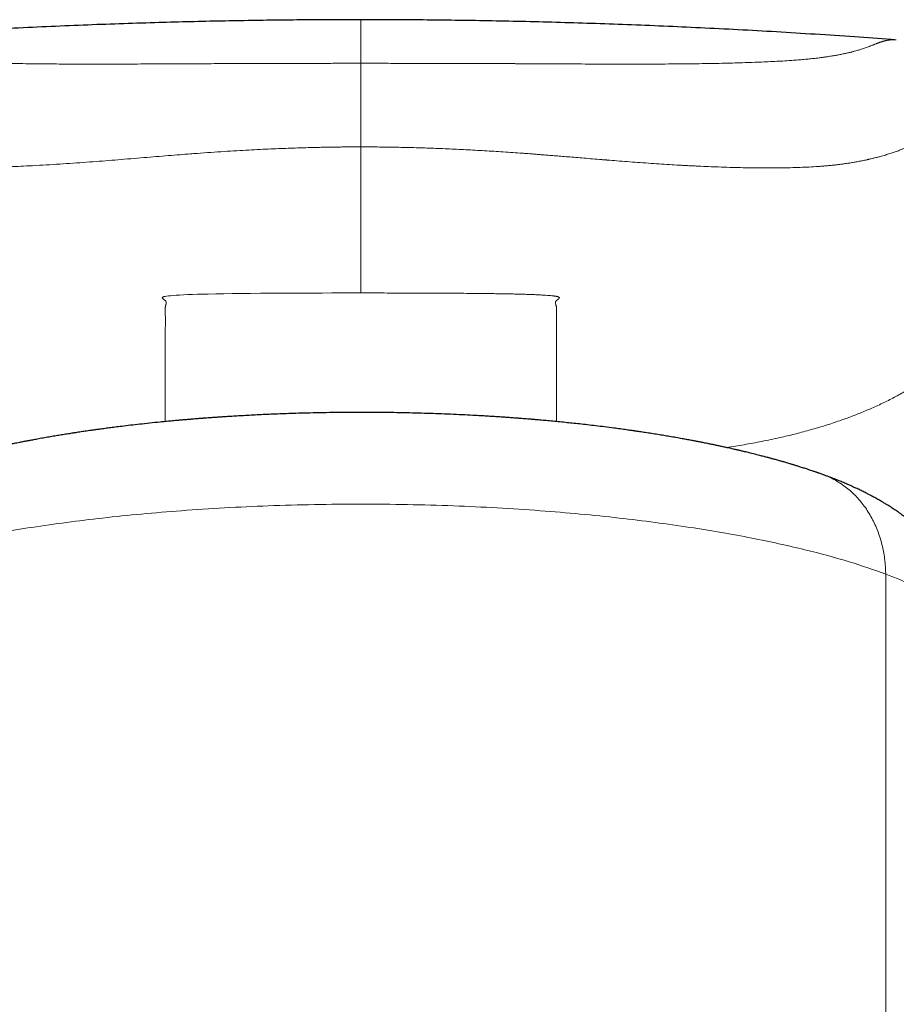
# Model space of a CAD drawing. Header units: millimetres. Extents: x 8 to 961, y 12 to 886.
# Tile 19 of 56: x 452 to 473, y 786 to 810. Entities that reach past the tile are written whole.
import ezdxf

# ---------------------------------------------------------------- set-up
doc = ezdxf.new("R2010")
doc.units = ezdxf.units.MM

msp = doc.modelspace()

# ---------------------------------------------------------------- linework, layer by layer
at = {"color": 252, "linetype": 'Continuous', "lineweight": 0}
msp.add_line((472.675, 778.191), (472.675, 796.634), dxfattribs=at)
at = {"color": 252, "linetype": 'Continuous', "lineweight": 0, "flags": 128}
msp.add_lwpolyline([(455.257, 800.321), (455.257, 800.329), (455.257, 800.405), (455.257, 800.482), (455.257, 800.562), (455.257, 800.642), (455.257, 800.718), (455.257, 800.794), (455.257, 800.872), (455.257, 800.95), (455.257, 801.029), (455.257, 801.109), (455.257, 801.121), (455.257, 801.133), (455.257, 801.145), (455.257, 801.157), (455.257, 801.17), (455.257, 801.18), (455.257, 801.188), (455.257, 801.231), (455.257, 801.307), (455.257, 801.439), (455.257, 801.664), (455.257, 801.878), (455.257, 802.079), (455.257, 802.267), (455.257, 802.44), (455.257, 802.492), (455.257, 802.543), (455.258, 802.592), (455.259, 802.64), (455.259, 802.686), (455.26, 802.729), (455.26, 802.77), (455.26, 802.81), (455.259, 802.85), (455.257, 802.89), (455.255, 802.926), (455.255, 802.938), (455.254, 802.951), (455.253, 802.963), (455.253, 802.975), (455.252, 802.989), (455.251, 803.001), (455.251, 803.013), (455.251, 803.024), (455.251, 803.038), (455.252, 803.05), (455.253, 803.061), (455.254, 803.073), (455.256, 803.086), (455.259, 803.098), (455.261, 803.111), (455.265, 803.124), (455.266, 803.13), (455.268, 803.136), (455.269, 803.142), (455.271, 803.147), (455.272, 803.153), (455.273, 803.158), (455.275, 803.165), (455.276, 803.171), (455.277, 803.177), (455.278, 803.183), (455.279, 803.187), (455.279, 803.191), (455.279, 803.192), (455.279, 803.193), (455.279, 803.193), (455.279, 803.194), (455.279, 803.195), (455.279, 803.196), (455.279, 803.196), (455.278, 803.209), (455.275, 803.22), (455.269, 803.231), (455.262, 803.242), (455.253, 803.252), (455.242, 803.262), (455.226, 803.275), (455.207, 803.287), (455.204, 803.29), (455.201, 803.293), (455.198, 803.296), (455.195, 803.298), (455.193, 803.301), (455.191, 803.304), (455.189, 803.306), (455.186, 803.316), (455.19, 803.325), (455.2, 803.333), (455.205, 803.335), (455.211, 803.338), (455.217, 803.34), (455.225, 803.343), (455.233, 803.345), (455.241, 803.347), (455.251, 803.349), (455.287, 803.356), (455.332, 803.362), (455.386, 803.367), (455.449, 803.373), (455.522, 803.378), (455.604, 803.383), (455.698, 803.388), (455.801, 803.393), (455.913, 803.397), (456.033, 803.401), (456.161, 803.404), (456.298, 803.407), (456.48, 803.411), (456.673, 803.415), (456.877, 803.418), (457.093, 803.42), (457.321, 803.422), (457.557, 803.424), (457.803, 803.426), (458.057, 803.428), (458.32, 803.429), (458.592, 803.43), (458.82, 803.431), (459.05, 803.431), (459.281, 803.432), (459.456, 803.432), (459.633, 803.432), (459.731, 803.432), (459.742, 803.432), (459.753, 803.432), (459.765, 803.432), (459.776, 803.432), (459.787, 803.432), (459.798, 803.432), (459.809, 803.432), (459.862, 803.432), (459.906, 803.432), (459.94, 803.432), (459.96, 803.432), (459.974, 803.432), (459.983, 803.432), (459.985, 803.432), (459.986, 803.432), (459.986, 803.432), (459.986, 803.432), (459.986, 803.432)], dxfattribs=at)
at = {"color": 7, "linetype": 'Continuous', "lineweight": 30}
for points, knots in [([(459.986, 810.042), (459.793, 810.042), (459.366, 810.042), (458.7, 810.038), (457.985, 810.031), (457.257, 810.02), (456.517, 810.007), (455.764, 809.99), (454.972, 809.968), (454.14, 809.942), (453.268, 809.91), (452.38, 809.872), (451.478, 809.83), (450.56, 809.782), (449.627, 809.728), (448.68, 809.668), (447.834, 809.611), (447.305, 809.571), (447.096, 809.556)], [0, 0, 0, 0, 0.0453, 0.100029, 0.155681, 0.212261, 0.269775, 0.328226, 0.387621, 0.454048, 0.521627, 0.59036, 0.660252, 0.731307, 0.803528, 0.876918, 0.951478, 1, 1, 1, 1]), ([(472.886, 809.555), (472.859, 809.557), (472.539, 809.582), (471.9, 809.627), (470.975, 809.689), (470.036, 809.747), (469.111, 809.798), (468.201, 809.844), (467.306, 809.885), (466.426, 809.92), (465.561, 809.951), (464.712, 809.976), (463.878, 809.998), (463.064, 810.014), (462.269, 810.027), (461.495, 810.036), (460.735, 810.041), (460.234, 810.042), (459.986, 810.042)], [0, 0, 0, 0, 0.006253, 0.07443, 0.148312, 0.221029, 0.292585, 0.362982, 0.432224, 0.500314, 0.567257, 0.633057, 0.697719, 0.76125, 0.82255, 0.88277, 0.941918, 1, 1, 1, 1]), ([(471.155, 799.04), (471.139, 799.045), (471.11, 799.056), (471.071, 799.07), (471.041, 799.08), (471.018, 799.088), (470.994, 799.096), (470.968, 799.105), (470.932, 799.118), (470.89, 799.132), (470.839, 799.149), (470.771, 799.172), (470.687, 799.199), (470.609, 799.224), (470.55, 799.242), (470.513, 799.254), (470.48, 799.264), (470.451, 799.273), (470.422, 799.282), (470.389, 799.292), (470.351, 799.303), (470.309, 799.315), (470.26, 799.33), (470.213, 799.343), (470.168, 799.356), (470.126, 799.368), (470.082, 799.381), (470.035, 799.394), (469.988, 799.407), (469.945, 799.419), (469.906, 799.429), (469.874, 799.438), (469.843, 799.446), (469.811, 799.455), (469.774, 799.465), (469.73, 799.476), (469.682, 799.489), (469.598, 799.51), (469.477, 799.541), (469.355, 799.571), (469.265, 799.593), (469.216, 799.604), (469.174, 799.614), (469.138, 799.623), (469.107, 799.63), (469.077, 799.637), (469.039, 799.646), (468.992, 799.656), (468.936, 799.669), (468.875, 799.683), (468.802, 799.699), (468.718, 799.717), (468.624, 799.737), (468.535, 799.756), (468.451, 799.773), (468.373, 799.789), (468.308, 799.802), (468.254, 799.813), (468.213, 799.821), (468.178, 799.828), (468.149, 799.834), (468.123, 799.839), (468.096, 799.844), (468.064, 799.85), (468.024, 799.858), (467.975, 799.867), (467.922, 799.877), (467.867, 799.887), (467.811, 799.897), (467.723, 799.913), (467.603, 799.935), (467.455, 799.96), (467.31, 799.985), (467.165, 800.008), (467.04, 800.028), (466.939, 800.044), (466.865, 800.055), (466.796, 800.066), (466.736, 800.075), (466.688, 800.082), (466.65, 800.088), (466.622, 800.092), (466.596, 800.095), (466.565, 800.1), (466.523, 800.106), (466.469, 800.114), (466.404, 800.123), (466.331, 800.133), (466.254, 800.143), (466.178, 800.154), (466.053, 800.17), (465.882, 800.192), (465.669, 800.218), (465.467, 800.242), (465.278, 800.263), (465.101, 800.282), (464.927, 800.3), (464.757, 800.317), (464.588, 800.333), (464.43, 800.348), (464.298, 800.359), (464.19, 800.369), (464.103, 800.376), (464.022, 800.383), (463.948, 800.389), (463.885, 800.394), (463.835, 800.398), (463.791, 800.401), (463.746, 800.404), (463.694, 800.408), (463.634, 800.413), (463.557, 800.418), (463.461, 800.425), (463.343, 800.433), (463.211, 800.442), (463.068, 800.451), (462.916, 800.46), (462.727, 800.47), (462.496, 800.482), (462.222, 800.495), (461.944, 800.507), (461.663, 800.516), (461.38, 800.525), (461.085, 800.532), (460.778, 800.538), (460.458, 800.542), (460.143, 800.543), (459.834, 800.543), (459.533, 800.542), (459.225, 800.538), (458.912, 800.533), (458.621, 800.526), (458.36, 800.518), (458.134, 800.51), (457.921, 800.502), (457.72, 800.494), (457.524, 800.485), (457.336, 800.475), (457.155, 800.465), (456.989, 800.456), (456.837, 800.446), (456.701, 800.438), (456.58, 800.43), (456.473, 800.422), (456.379, 800.416), (456.3, 800.41), (456.233, 800.405), (456.187, 800.401), (456.157, 800.399), (456.134, 800.397), (456.104, 800.395), (456.064, 800.392), (456.01, 800.388), (455.943, 800.382), (455.86, 800.375), (455.763, 800.367), (455.654, 800.358), (455.531, 800.347), (455.4, 800.335), (455.265, 800.322), (455.091, 800.305), (454.882, 800.283), (454.643, 800.257), (454.419, 800.232), (454.223, 800.208), (454.052, 800.187), (453.907, 800.168), (453.774, 800.151), (453.656, 800.135), (453.555, 800.121), (453.469, 800.109), (453.392, 800.098), (453.323, 800.088), (453.258, 800.078), (453.19, 800.068), (453.113, 800.056), (453.018, 800.042), (452.907, 800.024), (452.781, 800.004), (452.65, 799.983), (452.515, 799.96), (452.376, 799.936), (452.26, 799.915), (452.168, 799.898), (452.104, 799.887), (452.048, 799.876), (452, 799.867), (451.959, 799.86), (451.926, 799.853), (451.893, 799.847), (451.856, 799.84), (451.811, 799.831), (451.758, 799.821), (451.698, 799.809), (451.622, 799.794), (451.535, 799.776), (451.438, 799.756), (451.343, 799.736), (451.25, 799.716), (451.162, 799.697), (451.08, 799.679), (451.008, 799.663), (450.944, 799.648), (450.883, 799.634), (450.82, 799.619), (450.744, 799.602), (450.655, 799.58), (450.552, 799.555), (450.455, 799.531), (450.366, 799.509), (450.289, 799.489), (450.214, 799.469), (450.144, 799.45), (450.08, 799.433), (450.02, 799.417), (449.961, 799.4), (449.897, 799.383), (449.83, 799.364), (449.762, 799.344), (449.693, 799.324), (449.629, 799.305), (449.575, 799.289), (449.53, 799.275), (449.491, 799.263), (449.453, 799.252), (449.41, 799.238), (449.359, 799.222), (449.302, 799.204), (449.243, 799.185), (449.184, 799.166), (449.129, 799.148), (449.081, 799.132), (449.043, 799.119), (449.018, 799.11), (449.002, 799.105), (448.991, 799.101), (448.977, 799.096), (448.952, 799.087), (448.918, 799.075), (448.871, 799.059), (448.837, 799.046), (448.818, 799.04)], [0, 0, 0, 0, 0.0029472, 0.00533, 0.0071489, 0.0084232, 0.0094955, 0.0113836, 0.0132527, 0.0158911, 0.0189795, 0.0224936, 0.028048, 0.0338141, 0.0361372, 0.0383604, 0.0402315, 0.0417446, 0.0434526, 0.0452746, 0.0474035, 0.0498394, 0.0525802, 0.0556108, 0.0578133, 0.0601455, 0.0626074, 0.065199, 0.0679161, 0.0703934, 0.0723919, 0.0742437, 0.0756788, 0.0774044, 0.0794398, 0.0817846, 0.0844353, 0.087234, 0.0952466, 0.1037217, 0.1065871, 0.1091379, 0.1113338, 0.113175, 0.1146618, 0.1160498, 0.1179168, 0.1203634, 0.1233687, 0.1264712, 0.1294805, 0.1344331, 0.1391112, 0.1435151, 0.1476451, 0.1514875, 0.1548774, 0.1571904, 0.1591953, 0.1608922, 0.1622814, 0.1633632, 0.1645952, 0.1661031, 0.168028, 0.1703697, 0.1729939, 0.1756194, 0.1782372, 0.1808475, 0.1879864, 0.1951048, 0.2014027, 0.2080062, 0.2149147, 0.218277, 0.2216883, 0.2247979, 0.2274725, 0.2297124, 0.2312473, 0.2324808, 0.2334328, 0.2346962, 0.2365487, 0.2389899, 0.2418302, 0.2451574, 0.2485464, 0.2518731, 0.2551395, 0.2647917, 0.2738836, 0.2824105, 0.2903688, 0.2977555, 0.3045685, 0.3119784, 0.3189094, 0.3253639, 0.3313412, 0.3350609, 0.3385683, 0.3418637, 0.3449252, 0.3474909, 0.3494842, 0.3510145, 0.352804, 0.354901, 0.3573054, 0.3600168, 0.3641631, 0.3688668, 0.3741263, 0.3798949, 0.3859166, 0.3921519, 0.4023829, 0.4131456, 0.4244441, 0.4349897, 0.4459722, 0.4573982, 0.4692754, 0.4816128, 0.4944211, 0.5057481, 0.5173612, 0.5292536, 0.5414298, 0.5537683, 0.5630329, 0.5718273, 0.5801551, 0.5880189, 0.5954207, 0.6031373, 0.6102809, 0.6168515, 0.6228489, 0.628272, 0.633119, 0.6373884, 0.6410791, 0.6443703, 0.6470042, 0.6490656, 0.6498942, 0.6506959, 0.6518677, 0.6534788, 0.6555293, 0.6583371, 0.661693, 0.6655972, 0.67005, 0.6750516, 0.680582, 0.6861759, 0.6916374, 0.7021612, 0.7121505, 0.7216033, 0.7305184, 0.7371458, 0.7434411, 0.7492674, 0.7545066, 0.7587532, 0.7625179, 0.7658647, 0.7689972, 0.7715388, 0.7745416, 0.7780115, 0.7819492, 0.7872478, 0.7930107, 0.798994, 0.8051974, 0.8116215, 0.8182665, 0.8215305, 0.824576, 0.827244, 0.8295343, 0.8314465, 0.8329805, 0.8343219, 0.8361265, 0.8383036, 0.8408536, 0.8437766, 0.8470061, 0.8518144, 0.8565621, 0.8612491, 0.8658752, 0.8704171, 0.8745907, 0.8782132, 0.8814076, 0.8843527, 0.8875715, 0.891097, 0.8960944, 0.9014831, 0.9071978, 0.9114435, 0.9156117, 0.9197025, 0.9235443, 0.9270255, 0.9300344, 0.9334333, 0.9368784, 0.9406432, 0.9444827, 0.9483926, 0.9523551, 0.9552308, 0.9577785, 0.9599981, 0.9620417, 0.9643762, 0.9674221, 0.9708533, 0.9743559, 0.9778527, 0.9813437, 0.9841512, 0.9864581, 0.9882208, 0.9887414, 0.9892939, 0.9901848, 0.9914328, 0.9936526, 0.9965081, 1, 1, 1, 1]), ([(475.095, 794.211), (475.094, 794.223), (475.094, 794.245), (475.092, 794.277), (475.091, 794.303), (475.09, 794.325), (475.089, 794.347), (475.088, 794.37), (475.086, 794.396), (475.084, 794.422), (475.083, 794.449), (475.081, 794.476), (475.078, 794.505), (475.076, 794.536), (475.073, 794.57), (475.069, 794.606), (475.065, 794.644), (475.061, 794.683), (475.057, 794.719), (475.053, 794.75), (475.05, 794.774), (475.047, 794.795), (475.044, 794.815), (475.042, 794.836), (475.038, 794.86), (475.034, 794.89), (475.028, 794.924), (475.022, 794.96), (475.017, 794.993), (475.011, 795.022), (475.007, 795.047), (475.003, 795.07), (474.998, 795.091), (474.994, 795.114), (474.989, 795.139), (474.983, 795.168), (474.976, 795.198), (474.97, 795.228), (474.964, 795.252), (474.959, 795.272), (474.955, 795.29), (474.951, 795.309), (474.945, 795.332), (474.938, 795.361), (474.929, 795.395), (474.919, 795.431), (474.911, 795.461), (474.904, 795.485), (474.899, 795.504), (474.893, 795.523), (474.887, 795.544), (474.88, 795.568), (474.871, 795.596), (474.862, 795.626), (474.853, 795.653), (474.846, 795.676), (474.84, 795.694), (474.834, 795.711), (474.828, 795.729), (474.821, 795.749), (474.812, 795.774), (474.802, 795.802), (474.791, 795.832), (474.781, 795.86), (474.771, 795.884), (474.763, 795.906), (474.754, 795.928), (474.744, 795.954), (474.732, 795.983), (474.72, 796.012), (474.709, 796.038), (474.7, 796.061), (474.691, 796.081), (474.682, 796.1), (474.674, 796.119), (474.664, 796.14), (474.653, 796.165), (474.641, 796.192), (474.628, 796.219), (474.617, 796.241), (474.609, 796.26), (474.601, 796.276), (474.593, 796.292), (474.583, 796.311), (474.572, 796.333), (474.558, 796.36), (474.543, 796.39), (474.527, 796.419), (474.511, 796.448), (474.495, 796.479), (474.473, 796.518), (474.447, 796.564), (474.419, 796.61), (474.393, 796.654), (474.364, 796.7), (474.339, 796.741), (474.316, 796.775), (474.302, 796.797), (474.288, 796.817), (474.274, 796.838), (474.257, 796.864), (474.237, 796.892), (474.217, 796.921), (474.198, 796.947), (474.151, 797.012), (474.076, 797.11), (473.982, 797.225), (473.882, 797.34), (473.775, 797.455), (473.657, 797.574), (473.533, 797.691), (473.415, 797.795), (473.304, 797.887), (473.203, 797.966), (473.103, 798.042), (473.005, 798.112), (472.905, 798.181), (472.803, 798.248), (472.719, 798.301), (472.658, 798.338), (472.622, 798.36), (472.587, 798.381), (472.549, 798.403), (472.505, 798.428), (472.457, 798.455), (472.408, 798.483), (472.36, 798.509), (472.318, 798.532), (472.28, 798.552), (472.242, 798.571), (472.201, 798.592), (472.155, 798.615), (472.106, 798.64), (472.056, 798.664), (472.005, 798.689), (471.958, 798.71), (471.916, 798.73), (471.877, 798.748), (471.84, 798.765), (471.8, 798.782), (471.756, 798.802), (471.706, 798.823), (471.653, 798.846), (471.601, 798.867), (471.553, 798.887), (471.514, 798.903), (471.481, 798.916), (471.451, 798.928), (471.42, 798.94), (471.39, 798.952), (471.364, 798.962), (471.339, 798.971), (471.314, 798.981), (471.284, 798.992), (471.248, 799.006), (471.204, 799.022), (471.172, 799.033), (471.154, 799.04)], [0, 0, 0, 0, 0.008408, 0.015687, 0.021835, 0.026846, 0.030718, 0.036723, 0.042421, 0.047972, 0.053566, 0.059283, 0.065246, 0.071798, 0.078412, 0.085805, 0.093768, 0.10125, 0.108096, 0.114114, 0.11858, 0.122687, 0.126616, 0.130365, 0.134525, 0.140104, 0.147038, 0.153514, 0.159701, 0.165068, 0.169474, 0.173171, 0.177215, 0.181041, 0.1853, 0.190364, 0.1962, 0.201522, 0.205789, 0.209104, 0.212018, 0.215151, 0.219168, 0.223907, 0.230099, 0.23674, 0.242021, 0.245905, 0.24882, 0.252047, 0.255587, 0.259564, 0.264317, 0.269752, 0.274631, 0.278314, 0.28124, 0.28386, 0.286904, 0.290384, 0.294292, 0.299357, 0.304661, 0.309603, 0.313715, 0.316999, 0.320469, 0.324921, 0.330355, 0.33531, 0.339685, 0.343537, 0.34705, 0.350236, 0.35316, 0.356836, 0.360955, 0.365891, 0.370575, 0.374454, 0.377526, 0.380162, 0.382965, 0.385945, 0.389953, 0.394584, 0.4, 0.405322, 0.40969, 0.415005, 0.421469, 0.429897, 0.43814, 0.44545, 0.452479, 0.46151, 0.466402, 0.470213, 0.473111, 0.476609, 0.481071, 0.486343, 0.491423, 0.495883, 0.500098, 0.525586, 0.545731, 0.564348, 0.588175, 0.610832, 0.633445, 0.658025, 0.675328, 0.69267, 0.71044, 0.726674, 0.74235, 0.759578, 0.776816, 0.782789, 0.788404, 0.793768, 0.799527, 0.806385, 0.814072, 0.821759, 0.829176, 0.835828, 0.841312, 0.846382, 0.852951, 0.859583, 0.866735, 0.874874, 0.881874, 0.889061, 0.895155, 0.900244, 0.905751, 0.911312, 0.917439, 0.924372, 0.932282, 0.939902, 0.946148, 0.952196, 0.955929, 0.960007, 0.964437, 0.968636, 0.972134, 0.97521, 0.978582, 0.982491, 0.987264, 0.9931, 1, 1, 1, 1])]:
    msp.add_open_spline(points, degree=3, knots=knots, dxfattribs=at)
at = {"color": 252, "linetype": 'Continuous', "lineweight": 0}
for points, knots in [([(459.986, 810.041), (459.986, 810.041), (459.986, 810.043), (459.986, 810.031), (459.986, 810.006), (459.986, 809.965), (459.986, 809.91), (459.986, 809.842), (459.986, 809.763), (459.986, 809.67), (459.986, 809.563), (459.986, 809.441), (459.986, 809.305), (459.986, 809.155), (459.986, 809.043), (459.986, 808.987)], [0, 0, 0, 0, 0.041898, 0.128019, 0.214111, 0.300169, 0.386192, 0.462969, 0.539717, 0.616442, 0.693151, 0.769853, 0.846556, 0.923269, 1, 1, 1, 1]), ([(459.986, 808.987), (459.978, 808.987), (459.957, 808.987), (459.916, 808.987), (459.86, 808.987), (459.786, 808.987), (459.696, 808.987), (459.589, 808.987), (459.466, 808.987), (459.332, 808.987), (459.188, 808.986), (459.036, 808.986), (458.87, 808.986), (458.691, 808.986), (458.499, 808.985), (458.297, 808.985), (458.082, 808.985), (457.855, 808.984), (457.614, 808.983), (457.359, 808.983), (457.09, 808.982), (456.808, 808.981), (456.514, 808.979), (456.209, 808.978), (455.895, 808.976), (455.57, 808.975), (455.234, 808.973), (454.905, 808.972), (454.585, 808.97), (454.273, 808.969), (453.954, 808.968), (453.627, 808.968), (453.295, 808.968), (452.983, 808.969), (452.692, 808.97), (452.423, 808.972), (452.154, 808.974), (451.883, 808.978), (451.613, 808.982), (451.357, 808.986), (451.115, 808.992), (450.888, 808.998), (450.664, 809.004), (450.445, 809.012), (450.23, 809.021), (450.022, 809.03), (449.821, 809.041), (449.635, 809.052), (449.462, 809.064), (449.304, 809.077), (449.155, 809.091), (449.015, 809.106), (448.885, 809.122), (448.765, 809.138), (448.653, 809.154), (448.55, 809.171), (448.444, 809.19), (448.339, 809.211), (448.235, 809.234), (448.14, 809.257), (448.053, 809.28), (447.974, 809.302), (447.901, 809.324), (447.834, 809.346), (447.768, 809.368), (447.703, 809.392), (447.641, 809.416), (447.584, 809.438), (447.532, 809.459), (447.476, 809.482), (447.414, 809.503), (447.348, 809.523), (447.283, 809.538), (447.218, 809.549), (447.169, 809.554), (447.132, 809.555), (447.109, 809.556), (447.085, 809.556), (447.063, 809.555), (447.049, 809.554), (447.043, 809.553)], [0, 0, 0, 0, 0.000926, 0.002497, 0.004712, 0.007571, 0.011076, 0.015225, 0.02002, 0.02546, 0.030883, 0.036823, 0.043282, 0.050259, 0.057753, 0.065616, 0.073978, 0.082836, 0.092191, 0.102223, 0.112765, 0.123814, 0.135368, 0.147422, 0.159745, 0.172554, 0.185857, 0.199665, 0.211789, 0.2243, 0.237209, 0.250502, 0.264162, 0.278172, 0.289414, 0.300856, 0.312508, 0.324384, 0.336502, 0.348881, 0.359631, 0.370546, 0.381606, 0.392795, 0.404112, 0.415559, 0.427144, 0.438889, 0.449577, 0.460461, 0.471559, 0.482795, 0.494117, 0.505327, 0.516634, 0.528053, 0.5396, 0.554496, 0.569624, 0.584984, 0.600568, 0.616355, 0.632321, 0.648449, 0.664748, 0.685497, 0.706556, 0.727935, 0.749633, 0.771647, 0.803564, 0.836115, 0.869304, 0.903135, 0.937606, 0.950406, 0.963292, 0.976264, 0.989323, 1, 1, 1, 1]), ([(459.986, 808.987), (460.162, 808.987), (460.513, 808.987), (461.039, 808.986), (461.564, 808.985), (462.067, 808.984), (462.548, 808.983), (462.885, 808.982), (463.098, 808.981), (463.188, 808.98), (463.278, 808.98), (463.368, 808.98), (463.458, 808.979), (463.548, 808.979), (463.638, 808.979), (463.83, 808.978), (464.119, 808.976), (464.501, 808.974), (464.872, 808.973), (465.23, 808.971), (465.578, 808.97), (465.901, 808.969), (466.2, 808.968), (466.477, 808.968), (466.772, 808.968), (466.986, 808.969), (467.123, 808.969), (467.16, 808.97), (467.197, 808.97), (467.233, 808.97), (467.27, 808.97), (467.306, 808.97), (467.433, 808.971), (467.649, 808.973), (467.947, 808.976), (468.234, 808.979), (468.51, 808.984), (468.776, 808.989), (469.03, 808.996), (469.274, 809.003), (469.508, 809.011), (469.73, 809.02), (469.942, 809.03), (470.143, 809.04), (470.323, 809.051), (470.485, 809.063), (470.63, 809.074), (470.768, 809.087), (470.894, 809.099), (471.01, 809.112), (471.089, 809.122), (471.141, 809.129), (471.167, 809.133), (471.193, 809.136), (471.219, 809.14), (471.245, 809.144), (471.3, 809.152), (471.384, 809.165), (471.49, 809.183), (471.59, 809.203), (471.686, 809.223), (471.759, 809.239), (471.811, 809.252), (471.843, 809.26), (471.871, 809.267), (471.897, 809.274), (471.932, 809.283), (471.974, 809.295), (472.028, 809.311), (472.086, 809.329), (472.146, 809.349), (472.203, 809.369), (472.257, 809.388), (472.309, 809.407), (472.343, 809.421), (472.364, 809.429), (472.373, 809.432), (472.381, 809.436), (472.389, 809.439), (472.395, 809.441), (472.407, 809.446), (472.423, 809.453), (472.444, 809.461), (472.464, 809.469), (472.485, 809.477), (472.505, 809.484), (472.525, 809.491), (472.546, 809.499), (472.568, 809.506), (472.59, 809.513), (472.613, 809.519), (472.635, 809.525), (472.657, 809.53), (472.673, 809.534), (472.684, 809.537), (472.691, 809.538), (472.698, 809.539), (472.704, 809.54), (472.718, 809.543), (472.74, 809.547), (472.772, 809.551), (472.805, 809.554), (472.838, 809.555), (472.872, 809.556), (472.903, 809.555), (472.922, 809.554), (472.93, 809.553)], [0, 0, 0, 0, 0.0205, 0.040969, 0.061418, 0.081856, 0.09984, 0.117829, 0.121364, 0.124899, 0.128435, 0.131971, 0.135508, 0.139046, 0.142584, 0.146124, 0.161636, 0.17674, 0.191439, 0.205741, 0.219652, 0.23318, 0.244773, 0.256081, 0.267111, 0.281253, 0.282812, 0.284365, 0.285912, 0.287453, 0.288989, 0.290519, 0.292044, 0.30523, 0.318171, 0.330886, 0.34339, 0.355703, 0.367843, 0.379831, 0.391687, 0.403432, 0.415089, 0.426679, 0.438227, 0.447934, 0.457799, 0.46784, 0.478073, 0.487251, 0.4966, 0.499079, 0.50157, 0.504073, 0.50659, 0.50912, 0.511663, 0.523491, 0.535796, 0.54859, 0.561886, 0.575691, 0.581929, 0.587354, 0.59204, 0.596811, 0.601666, 0.611453, 0.621569, 0.635783, 0.650608, 0.666046, 0.682101, 0.698775, 0.716071, 0.719173, 0.722294, 0.725434, 0.728593, 0.73162, 0.733489, 0.742695, 0.75146, 0.76074, 0.769462, 0.778595, 0.788139, 0.798094, 0.80846, 0.819238, 0.830427, 0.842028, 0.852577, 0.863445, 0.866926, 0.870439, 0.873984, 0.877477, 0.879663, 0.896036, 0.91299, 0.930525, 0.948642, 0.967341, 0.986622, 1, 1, 1, 1]), ([(459.986, 808.987), (459.986, 808.983), (459.986, 808.974), (459.986, 808.957), (459.986, 808.931), (459.986, 808.896), (459.986, 808.851), (459.986, 808.794), (459.986, 808.728), (459.986, 808.652), (459.986, 808.569), (459.986, 808.479), (459.986, 808.383), (459.986, 808.283), (459.986, 808.179), (459.986, 808.073), (459.986, 807.964), (459.986, 807.854), (459.986, 807.743), (459.986, 807.632), (459.986, 807.521), (459.986, 807.41), (459.986, 807.299), (459.986, 807.189), (459.986, 807.077), (459.986, 807.003), (459.986, 806.966)], [0, 0, 0, 0, 0.035118, 0.071103, 0.108585, 0.147906, 0.189133, 0.232078, 0.276351, 0.321427, 0.366741, 0.411782, 0.456183, 0.499801, 0.542759, 0.585241, 0.627315, 0.668975, 0.710201, 0.751008, 0.791494, 0.831862, 0.872434, 0.913638, 0.955977, 1, 1, 1, 1]), ([(443.585, 805.053), (443.587, 805.057), (443.592, 805.067), (443.6, 805.081), (443.608, 805.098), (443.618, 805.117), (443.628, 805.137), (443.64, 805.159), (443.652, 805.183), (443.666, 805.209), (443.68, 805.237), (443.696, 805.266), (443.712, 805.297), (443.73, 805.329), (443.749, 805.363), (443.768, 805.399), (443.789, 805.435), (443.81, 805.473), (443.832, 805.512), (443.855, 805.552), (443.879, 805.593), (443.905, 805.636), (443.931, 805.679), (443.958, 805.725), (443.988, 805.772), (444.018, 805.82), (444.05, 805.87), (444.083, 805.92), (444.117, 805.971), (444.152, 806.022), (444.187, 806.073), (444.222, 806.123), (444.259, 806.174), (444.297, 806.225), (444.336, 806.276), (444.375, 806.327), (444.415, 806.377), (444.456, 806.427), (444.498, 806.478), (444.542, 806.528), (444.587, 806.579), (444.633, 806.629), (444.68, 806.678), (444.728, 806.727), (444.778, 806.775), (444.828, 806.823), (444.879, 806.869), (444.931, 806.914), (444.984, 806.959), (445.038, 807.001), (445.093, 807.043), (445.149, 807.082), (445.205, 807.118), (445.26, 807.152), (445.315, 807.182), (445.371, 807.209), (445.429, 807.234), (445.487, 807.256), (445.533, 807.271), (445.565, 807.28), (445.583, 807.284), (445.601, 807.288), (445.618, 807.292), (445.636, 807.296), (445.654, 807.299), (445.682, 807.303), (445.72, 807.308), (445.772, 807.312), (445.827, 807.313), (445.886, 807.31), (445.945, 807.303), (446.006, 807.292), (446.069, 807.276), (446.133, 807.257), (446.197, 807.234), (446.26, 807.209), (446.32, 807.182), (446.379, 807.153), (446.441, 807.121), (446.509, 807.085), (446.586, 807.046), (446.667, 807.007), (446.75, 806.97), (446.834, 806.934), (446.926, 806.898), (447.027, 806.86), (447.139, 806.821), (447.254, 806.785), (447.369, 806.75), (447.483, 806.719), (447.605, 806.688), (447.738, 806.657), (447.882, 806.627), (448.037, 806.598), (448.205, 806.571), (448.38, 806.546), (448.558, 806.524), (448.737, 806.507), (448.922, 806.492), (449.11, 806.481), (449.322, 806.471), (449.559, 806.463), (449.823, 806.458), (450.089, 806.456), (450.357, 806.457), (450.624, 806.461), (450.893, 806.466), (451.162, 806.474), (451.43, 806.483), (451.698, 806.494), (451.986, 806.508), (452.295, 806.524), (452.624, 806.544), (452.949, 806.566), (453.268, 806.588), (453.581, 806.612), (453.886, 806.635), (454.194, 806.66), (454.502, 806.686), (454.81, 806.711), (455.109, 806.736), (455.399, 806.76), (455.705, 806.784), (456.025, 806.809), (456.357, 806.833), (456.675, 806.854), (456.98, 806.873), (457.27, 806.889), (457.546, 806.904), (457.807, 806.916), (458.053, 806.926), (458.285, 806.935), (458.502, 806.942), (458.704, 806.948), (458.892, 806.953), (459.065, 806.956), (459.223, 806.959), (459.366, 806.961), (459.495, 806.963), (459.609, 806.964), (459.708, 806.965), (459.792, 806.965), (459.861, 806.965), (459.916, 806.966), (459.956, 806.966), (459.978, 806.966), (459.986, 806.966)], [0, 0, 0, 0, 0.0016528, 0.0035597, 0.0057206, 0.0081354, 0.0108043, 0.0137272, 0.0169041, 0.0203349, 0.0240198, 0.0279585, 0.0321513, 0.0365979, 0.0412986, 0.0462531, 0.0513549, 0.0567005, 0.06229, 0.0681234, 0.0742006, 0.0805217, 0.0870866, 0.0938954, 0.10129, 0.1089522, 0.1168822, 0.1250798, 0.1335451, 0.1422783, 0.1508949, 0.1597572, 0.1688654, 0.1782194, 0.1878193, 0.1974872, 0.2073924, 0.2175349, 0.2279149, 0.2387516, 0.2498356, 0.2611672, 0.2727464, 0.2845733, 0.2966481, 0.308971, 0.321542, 0.3343613, 0.347429, 0.3607451, 0.3743098, 0.3881232, 0.4021855, 0.4152955, 0.4286167, 0.4421504, 0.4558979, 0.4698598, 0.484034, 0.4882105, 0.492369, 0.4965095, 0.5006319, 0.5047361, 0.5088221, 0.5128898, 0.5239812, 0.534934, 0.5477941, 0.5604619, 0.5729394, 0.5860983, 0.599038, 0.6117553, 0.624249, 0.6365336, 0.6466286, 0.656608, 0.6664835, 0.6762665, 0.685968, 0.6955941, 0.7031046, 0.7105688, 0.7179877, 0.7253639, 0.7327019, 0.7400064, 0.7456449, 0.7512667, 0.7568753, 0.7624782, 0.7680845, 0.7737056, 0.7793561, 0.7850326, 0.7900813, 0.7950477, 0.7999185, 0.8046927, 0.8093853, 0.8154307, 0.8213745, 0.827219, 0.8328164, 0.8383144, 0.8437071, 0.8489887, 0.85416, 0.8592268, 0.8641938, 0.8702898, 0.8762404, 0.882041, 0.8876841, 0.8931629, 0.8984711, 0.9036032, 0.9090493, 0.9142992, 0.9193644, 0.9242546, 0.9289779, 0.9347708, 0.9403135, 0.9456094, 0.9506591, 0.9554631, 0.9600219, 0.9643357, 0.9683824, 0.9721872, 0.9757501, 0.9790708, 0.9821491, 0.9849848, 0.9875778, 0.9899282, 0.992036, 0.9939011, 0.9955236, 0.9969037, 0.9980413, 0.9989365, 0.9995894, 1, 1, 1, 1]), ([(476.387, 805.053), (476.385, 805.057), (476.38, 805.066), (476.373, 805.08), (476.365, 805.096), (476.356, 805.113), (476.347, 805.132), (476.335, 805.154), (476.323, 805.179), (476.308, 805.207), (476.292, 805.237), (476.275, 805.268), (476.259, 805.299), (476.241, 805.331), (476.223, 805.364), (476.204, 805.398), (476.184, 805.434), (476.163, 805.472), (476.14, 805.512), (476.115, 805.554), (476.089, 805.599), (476.061, 805.646), (476.032, 805.694), (476.009, 805.732), (475.992, 805.759), (475.982, 805.774), (475.973, 805.789), (475.964, 805.803), (475.955, 805.817), (475.946, 805.832), (475.936, 805.847), (475.923, 805.867), (475.906, 805.894), (475.884, 805.926), (475.862, 805.961), (475.837, 805.997), (475.812, 806.034), (475.785, 806.072), (475.758, 806.111), (475.729, 806.151), (475.699, 806.193), (475.667, 806.236), (475.634, 806.28), (475.6, 806.323), (475.565, 806.368), (475.53, 806.41), (475.496, 806.451), (475.463, 806.491), (475.438, 806.519), (475.423, 806.537), (475.417, 806.543), (475.413, 806.548), (475.409, 806.552), (475.405, 806.556), (475.402, 806.56), (475.392, 806.571), (475.353, 806.615), (475.283, 806.689), (475.194, 806.777), (475.11, 806.855), (475.032, 806.923), (474.978, 806.967), (474.949, 806.99), (474.944, 806.993), (474.94, 806.997), (474.935, 807), (474.931, 807.004), (474.925, 807.008), (474.91, 807.019), (474.887, 807.037), (474.856, 807.059), (474.825, 807.08), (474.793, 807.101), (474.761, 807.121), (474.729, 807.14), (474.699, 807.158), (474.67, 807.173), (474.643, 807.188), (474.616, 807.201), (474.59, 807.213), (474.565, 807.224), (474.54, 807.235), (474.517, 807.244), (474.494, 807.252), (474.475, 807.259), (474.459, 807.265), (474.446, 807.269), (474.437, 807.271), (474.432, 807.273), (474.431, 807.273), (474.43, 807.273), (474.429, 807.274), (474.428, 807.274), (474.426, 807.274), (474.41, 807.279), (474.379, 807.287), (474.333, 807.297), (474.287, 807.304), (474.242, 807.309), (474.197, 807.311), (474.153, 807.312), (474.11, 807.31), (474.069, 807.307), (474.03, 807.302), (473.993, 807.297), (473.957, 807.289), (473.93, 807.283), (473.912, 807.278), (473.903, 807.276), (473.894, 807.273), (473.885, 807.271), (473.876, 807.268), (473.865, 807.265), (473.847, 807.259), (473.821, 807.25), (473.786, 807.238), (473.75, 807.224), (473.713, 807.208), (473.675, 807.192), (473.638, 807.175), (473.606, 807.159), (473.577, 807.144), (473.553, 807.132), (473.528, 807.119), (473.501, 807.105), (473.471, 807.09), (473.435, 807.071), (473.388, 807.047), (473.33, 807.019), (473.264, 806.989), (473.203, 806.962), (473.152, 806.94), (473.113, 806.924), (473.071, 806.908), (473.027, 806.891), (472.981, 806.874), (472.931, 806.856), (472.865, 806.832), (472.778, 806.804), (472.667, 806.769), (472.56, 806.739), (472.459, 806.712), (472.372, 806.69), (472.309, 806.675), (472.272, 806.667), (472.261, 806.664), (472.249, 806.661), (472.238, 806.659), (472.226, 806.656), (472.186, 806.647), (472.115, 806.632), (472.013, 806.612), (471.91, 806.593), (471.808, 806.576), (471.707, 806.561), (471.613, 806.548), (471.525, 806.537), (471.441, 806.527), (471.356, 806.518), (471.267, 806.51), (471.176, 806.502), (471.048, 806.492), (470.878, 806.481), (470.66, 806.471), (470.428, 806.463), (470.183, 806.458), (469.923, 806.456), (469.665, 806.456), (469.411, 806.459), (469.161, 806.464), (468.903, 806.471), (468.646, 806.479), (468.392, 806.489), (468.21, 806.497), (468.093, 806.503), (468.043, 806.505), (467.992, 806.508), (467.941, 806.51), (467.891, 806.513), (467.839, 806.516), (467.788, 806.518), (467.677, 806.524), (467.502, 806.535), (467.258, 806.55), (467.002, 806.567), (466.746, 806.585), (466.489, 806.604), (466.244, 806.623), (466.072, 806.637), (465.976, 806.644), (465.949, 806.647), (465.923, 806.649), (465.896, 806.651), (465.869, 806.653), (465.841, 806.655), (465.749, 806.663), (465.594, 806.676), (465.382, 806.693), (465.183, 806.709), (464.997, 806.725), (464.824, 806.739), (464.664, 806.752), (464.524, 806.763), (464.402, 806.773), (464.296, 806.781), (464.202, 806.789), (464.116, 806.796), (464.039, 806.802), (463.974, 806.807), (463.931, 806.81), (463.907, 806.812), (463.898, 806.812), (463.894, 806.813), (463.892, 806.813), (463.892, 806.813), (463.891, 806.813), (463.891, 806.813), (463.891, 806.813), (463.738, 806.824), (463.432, 806.845), (462.976, 806.873), (462.524, 806.898), (462.079, 806.919), (461.643, 806.936), (461.216, 806.949), (460.8, 806.958), (460.39, 806.964), (460.12, 806.965), (459.986, 806.966)], [0, 0, 0, 0, 0.0015986, 0.0034126, 0.0054418, 0.0076862, 0.0101458, 0.0128205, 0.016249, 0.0199761, 0.0240017, 0.0283258, 0.0324442, 0.036801, 0.041396, 0.0462292, 0.0513004, 0.0566096, 0.0621566, 0.0685329, 0.0751966, 0.0821476, 0.0893853, 0.0969094, 0.0996104, 0.1020403, 0.1042176, 0.1064383, 0.1087024, 0.1110099, 0.1133606, 0.1157547, 0.1209112, 0.1262576, 0.1317936, 0.1379351, 0.1442938, 0.1508695, 0.1576624, 0.1646724, 0.1723449, 0.1802621, 0.1884244, 0.1968323, 0.2054861, 0.2143866, 0.2224232, 0.2306504, 0.2390676, 0.2406761, 0.2421053, 0.2430294, 0.2439532, 0.2448766, 0.2457999, 0.2467228, 0.2517942, 0.2750725, 0.2981597, 0.3175982, 0.3369052, 0.356087, 0.3572175, 0.3583477, 0.3594774, 0.3606067, 0.3617356, 0.3628669, 0.364419, 0.3728191, 0.3801236, 0.3872433, 0.3954778, 0.4034495, 0.4111583, 0.4184137, 0.4254195, 0.4321756, 0.4386822, 0.4449403, 0.450951, 0.456715, 0.4623769, 0.4677803, 0.4729256, 0.4761803, 0.4793228, 0.4819956, 0.4822902, 0.4825837, 0.4828761, 0.4831674, 0.4834576, 0.4837467, 0.4840347, 0.4949039, 0.5055489, 0.5159712, 0.5261676, 0.5361344, 0.5458685, 0.555367, 0.5646274, 0.572578, 0.5803415, 0.5879175, 0.5953068, 0.5971354, 0.5989522, 0.6007574, 0.6025508, 0.6043325, 0.6063843, 0.6088087, 0.6153562, 0.6217286, 0.628884, 0.6358065, 0.6424968, 0.6489557, 0.6551838, 0.6591373, 0.6629928, 0.6667805, 0.6707909, 0.6748888, 0.6790747, 0.6855195, 0.6921654, 0.6990154, 0.7060735, 0.7093116, 0.7125932, 0.7159191, 0.7192899, 0.7227062, 0.7261667, 0.7296692, 0.7360085, 0.74232, 0.7485938, 0.7527099, 0.7568041, 0.7603879, 0.7608558, 0.7613235, 0.7617908, 0.7622577, 0.7627244, 0.7631907, 0.7671485, 0.7709287, 0.7745336, 0.7779655, 0.7812267, 0.7843367, 0.7867687, 0.7892059, 0.7916488, 0.7940979, 0.7965537, 0.7990166, 0.8042314, 0.8095571, 0.8149963, 0.8205509, 0.8262225, 0.8320117, 0.8369656, 0.8420019, 0.8471193, 0.852316, 0.8569526, 0.8616471, 0.8625762, 0.8635076, 0.8644414, 0.8653776, 0.8663163, 0.8672573, 0.8682009, 0.8691469, 0.8733662, 0.8777538, 0.8823124, 0.8870451, 0.8913564, 0.8958069, 0.8998404, 0.9003, 0.9007611, 0.9012235, 0.9016874, 0.9021526, 0.9026193, 0.9030874, 0.9069373, 0.910559, 0.9139506, 0.9171103, 0.9200362, 0.9227268, 0.9251804, 0.9271318, 0.9289, 0.9304842, 0.9318837, 0.9332313, 0.9343459, 0.9351337, 0.935423, 0.9355392, 0.9355881, 0.9356093, 0.9356185, 0.9356225, 0.9356243, 0.9356251, 0.9356257, 0.9433152, 0.950894, 0.9583566, 0.9656982, 0.972915, 0.979878, 0.9867146, 0.9934226, 1, 1, 1, 1]), ([(459.986, 806.966), (459.986, 806.896), (459.986, 806.756), (459.986, 806.553), (459.986, 806.357), (459.986, 806.168), (459.986, 805.987), (459.986, 805.801), (459.986, 805.614), (459.986, 805.427), (459.986, 805.253), (459.986, 805.092), (459.986, 804.938), (459.986, 804.792), (459.986, 804.655), (459.986, 804.53), (459.986, 804.417), (459.986, 804.303), (459.986, 804.191), (459.986, 804.083), (459.986, 803.978), (459.986, 803.879), (459.986, 803.789), (459.986, 803.712), (459.986, 803.646), (459.986, 803.592), (459.986, 803.544), (459.986, 803.503), (459.986, 803.47), (459.986, 803.446), (459.986, 803.437), (459.986, 803.432)], [0, 0, 0, 0, 0.020704, 0.041395, 0.062099, 0.082836, 0.103614, 0.124433, 0.149462, 0.174518, 0.199571, 0.224579, 0.249543, 0.277501, 0.305496, 0.333542, 0.361633, 0.389742, 0.426509, 0.463195, 0.499834, 0.546443, 0.593063, 0.639715, 0.6864, 0.733113, 0.779839, 0.834898, 0.889938, 0.94497, 1, 1, 1, 1]), ([(468.822, 799.694), (468.843, 799.697), (469.004, 799.72), (469.308, 799.772), (469.735, 799.851), (470.079, 799.925), (470.339, 799.986), (470.512, 800.029), (470.686, 800.074), (470.86, 800.122), (471.036, 800.173), (471.212, 800.226), (471.388, 800.283), (471.6, 800.355), (471.847, 800.445), (472.13, 800.557), (472.416, 800.68), (472.704, 800.816), (472.994, 800.966), (473.267, 801.12), (473.519, 801.276), (473.746, 801.428), (473.96, 801.582), (474.13, 801.714), (474.262, 801.822), (474.358, 801.905), (474.451, 801.988), (474.54, 802.07), (474.626, 802.153), (474.74, 802.266), (474.878, 802.412), (475.036, 802.593), (475.184, 802.776), (475.323, 802.959), (475.452, 803.143), (475.573, 803.326), (475.706, 803.541), (475.849, 803.794), (476, 804.09), (476.14, 804.4), (476.271, 804.721), (476.348, 804.942), (476.387, 805.053)], [0, 0, 0, 0, 0.00649, 0.049749, 0.093943, 0.139089, 0.157087, 0.175228, 0.193512, 0.211937, 0.230501, 0.249204, 0.268045, 0.287025, 0.317297, 0.348267, 0.379946, 0.41235, 0.445475, 0.479299, 0.508061, 0.535851, 0.562669, 0.58852, 0.601678, 0.614574, 0.627209, 0.639585, 0.651704, 0.663566, 0.688559, 0.713017, 0.736943, 0.760335, 0.783193, 0.805511, 0.827284, 0.860332, 0.894142, 0.928699, 0.963985, 1, 1, 1, 1]), ([(459.986, 803.432), (460.081, 803.432), (460.269, 803.432), (460.552, 803.432), (460.832, 803.431), (461.111, 803.431), (461.387, 803.43), (461.657, 803.429), (461.92, 803.428), (462.175, 803.426), (462.42, 803.424), (462.643, 803.423), (462.845, 803.421), (463.026, 803.418), (463.199, 803.416), (463.364, 803.414), (463.521, 803.411), (463.669, 803.408), (463.807, 803.404), (463.935, 803.401), (464.055, 803.397), (464.166, 803.393), (464.269, 803.388), (464.366, 803.383), (464.455, 803.378), (464.535, 803.372), (464.588, 803.367), (464.62, 803.364), (464.637, 803.362), (464.653, 803.36), (464.668, 803.358), (464.682, 803.356), (464.695, 803.354), (464.707, 803.352), (464.723, 803.349), (464.741, 803.344), (464.759, 803.339), (464.772, 803.333), (464.779, 803.327), (464.783, 803.322), (464.785, 803.319), (464.785, 803.315), (464.784, 803.311), (464.782, 803.307), (464.78, 803.303), (464.777, 803.3), (464.773, 803.296), (464.769, 803.292), (464.764, 803.288), (464.758, 803.283), (464.745, 803.274), (464.733, 803.265), (464.721, 803.255), (464.716, 803.251), (464.712, 803.247), (464.708, 803.243), (464.705, 803.239), (464.701, 803.233), (464.696, 803.224), (464.693, 803.214), (464.692, 803.205), (464.692, 803.199), (464.691, 803.194), (464.692, 803.189), (464.692, 803.184), (464.693, 803.178), (464.694, 803.172), (464.695, 803.164), (464.697, 803.156), (464.7, 803.146), (464.702, 803.136), (464.705, 803.125), (464.708, 803.115), (464.711, 803.104), (464.713, 803.093), (464.715, 803.08), (464.717, 803.069), (464.718, 803.058), (464.718, 803.048), (464.719, 803.039), (464.719, 803.029), (464.719, 803.018), (464.719, 803.008), (464.719, 802.999), (464.718, 802.991), (464.718, 802.983), (464.718, 802.974), (464.717, 802.966), (464.716, 802.947), (464.715, 802.924), (464.714, 802.902), (464.713, 802.894), (464.713, 802.892), (464.713, 802.89), (464.713, 802.888), (464.713, 802.887), (464.713, 802.885), (464.713, 802.883), (464.713, 802.88), (464.712, 802.875), (464.712, 802.869), (464.712, 802.861), (464.712, 802.852), (464.712, 802.842), (464.712, 802.831), (464.712, 802.818), (464.712, 802.805), (464.712, 802.79), (464.712, 802.774), (464.712, 802.757), (464.712, 802.739), (464.712, 802.719), (464.712, 802.699), (464.713, 802.685), (464.713, 802.677), (464.713, 802.675), (464.713, 802.674), (464.713, 802.673), (464.713, 802.671), (464.713, 802.666), (464.713, 802.656), (464.713, 802.642), (464.713, 802.626), (464.713, 802.609), (464.713, 802.59), (464.713, 802.569), (464.713, 802.548), (464.713, 802.525), (464.713, 802.504), (464.713, 802.485), (464.713, 802.469), (464.713, 802.455), (464.713, 802.448), (464.713, 802.445), (464.713, 802.444), (464.713, 802.443), (464.713, 802.442), (464.713, 802.441), (464.713, 802.438), (464.713, 802.433), (464.713, 802.426), (464.713, 802.416), (464.713, 802.405), (464.713, 802.393), (464.713, 802.379), (464.713, 802.363), (464.713, 802.346), (464.713, 802.327), (464.713, 802.306), (464.713, 802.284), (464.713, 802.261), (464.713, 802.237), (464.713, 802.211), (464.713, 802.184), (464.713, 802.154), (464.713, 802.124), (464.713, 802.093), (464.713, 802.06), (464.713, 802.025), (464.713, 801.989), (464.713, 801.951), (464.713, 801.908), (464.713, 801.861), (464.713, 801.808), (464.713, 801.752), (464.713, 801.694), (464.713, 801.632), (464.713, 801.567), (464.713, 801.499), (464.713, 801.442), (464.713, 801.398), (464.713, 801.369), (464.713, 801.338), (464.713, 801.307), (464.713, 801.276), (464.713, 801.244), (464.713, 801.211), (464.713, 801.164), (464.713, 801.104), (464.713, 801.029), (464.713, 800.955), (464.713, 800.883), (464.713, 800.811), (464.713, 800.741), (464.713, 800.674), (464.713, 800.61), (464.713, 800.546), (464.713, 800.484), (464.713, 800.421), (464.713, 800.367), (464.713, 800.333), (464.713, 800.321)], [0, 0, 0, 0, 0.0071128, 0.0142111, 0.0213207, 0.0284674, 0.0356765, 0.0428627, 0.049978, 0.0570476, 0.0640974, 0.0711535, 0.0769856, 0.0828085, 0.0886385, 0.094492, 0.1003851, 0.1063336, 0.1121311, 0.1179503, 0.1238041, 0.129705, 0.1356653, 0.141697, 0.1482366, 0.1547932, 0.1613813, 0.1633307, 0.1652845, 0.167243, 0.1692065, 0.1711755, 0.1731503, 0.1751312, 0.1771186, 0.1818309, 0.1867741, 0.1919519, 0.1973673, 0.2002998, 0.2032986, 0.2063641, 0.2094965, 0.2126673, 0.2150573, 0.2176191, 0.2203529, 0.2232586, 0.2263363, 0.229586, 0.2325698, 0.2459765, 0.248747, 0.2511123, 0.2535587, 0.2560863, 0.2586951, 0.2613851, 0.2680475, 0.2751621, 0.2789663, 0.2828884, 0.2857056, 0.2882283, 0.2909636, 0.2939116, 0.2970721, 0.3014022, 0.3060767, 0.3110956, 0.3164591, 0.3218144, 0.3267194, 0.3314334, 0.3376032, 0.3434119, 0.3488594, 0.3539458, 0.3578693, 0.3620136, 0.3663996, 0.3710273, 0.3758967, 0.3792159, 0.3826387, 0.3861651, 0.3897952, 0.3930038, 0.3961134, 0.4130376, 0.4204842, 0.4212156, 0.421947, 0.4226783, 0.4234097, 0.4241411, 0.4248724, 0.4256038, 0.4261241, 0.4282516, 0.4307577, 0.4336424, 0.4369057, 0.4405477, 0.4445683, 0.4489675, 0.4537453, 0.4589017, 0.4644367, 0.4702415, 0.4764114, 0.4829466, 0.489847, 0.4963254, 0.497104, 0.4975155, 0.497929, 0.4983447, 0.4987624, 0.4991822, 0.5038103, 0.5081439, 0.5126675, 0.5183003, 0.5242022, 0.5303734, 0.5368138, 0.5435233, 0.5505021, 0.5552555, 0.5601262, 0.5645094, 0.5664668, 0.5667244, 0.5669823, 0.5672406, 0.5674991, 0.5677579, 0.568017, 0.5697327, 0.5719103, 0.57455, 0.5776516, 0.5810638, 0.5849018, 0.5891656, 0.5938551, 0.5989705, 0.6045116, 0.6104784, 0.6163221, 0.6225236, 0.6290828, 0.6359998, 0.6432745, 0.650907, 0.6584918, 0.6663996, 0.6746306, 0.6831846, 0.6920618, 0.701262, 0.7125199, 0.7242266, 0.7363821, 0.7489864, 0.7620394, 0.7755413, 0.7894919, 0.8038913, 0.8096711, 0.81552, 0.8214383, 0.8274258, 0.8334825, 0.8396085, 0.8458038, 0.8520684, 0.8660651, 0.879709, 0.893, 0.9059381, 0.9185234, 0.9307557, 0.9419659, 0.9528624, 0.9634452, 0.9737143, 0.9836697, 0.9944102, 1, 1, 1, 1]), ([(472.675, 796.634), (472.67, 796.746), (472.659, 796.974), (472.599, 797.309), (472.501, 797.639), (472.364, 797.955), (472.187, 798.247), (471.975, 798.508), (471.731, 798.73), (471.462, 798.905), (471.266, 799.007), (471.158, 799.037), (471.151, 799.039)], [0, 0, 0, 0, 0.101225, 0.206402, 0.31497, 0.426227, 0.539353, 0.653437, 0.76752, 0.880646, 0.991904, 1, 1, 1, 1]), ([(472.675, 796.634), (472.39, 796.734), (471.801, 796.94), (470.714, 797.233), (469.432, 797.516), (467.931, 797.776), (466.218, 798.002), (464.302, 798.18), (462.202, 798.298), (459.986, 798.339), (457.771, 798.298), (455.671, 798.18), (453.754, 798.002), (452.041, 797.776), (450.541, 797.516), (449.258, 797.233), (448.172, 796.94), (447.583, 796.734), (447.298, 796.634)], [0, 0, 0, 0, 0.050647, 0.104681, 0.162101, 0.222909, 0.287102, 0.354683, 0.425649, 0.5, 0.574351, 0.645317, 0.712898, 0.777091, 0.837899, 0.895319, 0.949353, 1, 1, 1, 1]), ([(475.095, 794.205), (475.086, 794.352), (475.066, 794.654), (474.923, 795.072), (474.668, 795.469), (474.318, 795.8), (473.86, 796.101), (473.35, 796.367), (472.903, 796.544), (472.675, 796.634)], [0, 0, 0, 0, 0.18044, 0.368536, 0.5165, 0.670673, 0.776912, 0.886392, 1, 1, 1, 1])]:
    msp.add_open_spline(points, degree=3, knots=knots, dxfattribs=at)

doc.saveas('drawing.dxf')
